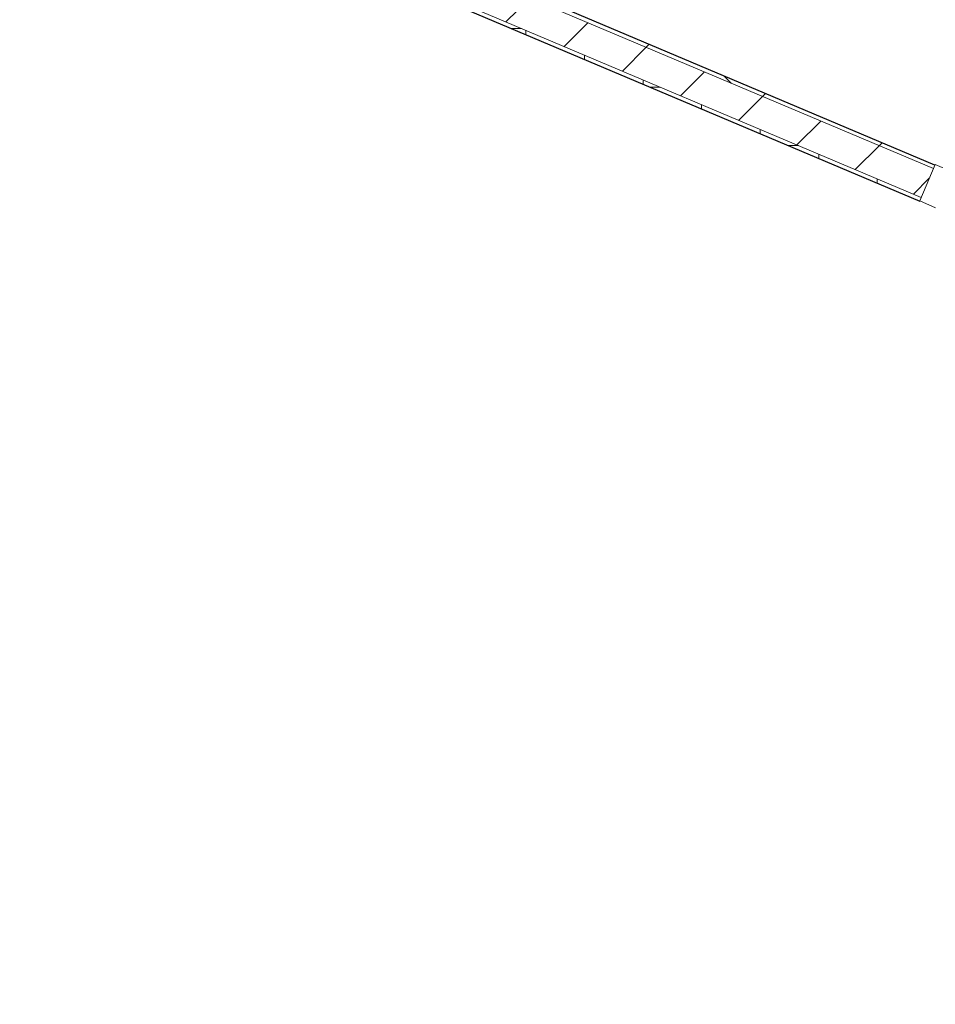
# Model space of a CAD drawing. Header units: millimetres. Extents: x 1512 to 2105, y 794 to 1149.
# Tile 208 of 256: x 1766.98 to 1769.33, y 1127.6 to 1130.12. Entities that reach past the tile are written whole.
import ezdxf

# ---------------------------------------------------------------- set-up
doc = ezdxf.new("R2010")
doc.units = ezdxf.units.MM
for name, color, linetype, lineweight in [('A-DOOR', 31, 'Continuous', 9), ('A-WALL', 113, 'Continuous', 9), ('A-WALL-PATT', 111, 'Continuous', 25)]:
    doc.layers.add(name, color=color, linetype=linetype, lineweight=lineweight)

# ---------------------------------------------------------------- blocks, each defined once
blk = doc.blocks.new('5-panel_Bi-fold_external_door_10806 - Type 1-225860-اول')
at = {"layer": 'A-DOOR'}
for p, q in [((-2.331, 0.0516), (-2.375, 0.0516)), ((-2.375, 0.0516), (-2.375, -0.05)), ((-2.375, -0.05), (-2.331, -0.05))]:
    blk.add_line(p, q, dxfattribs=at)

msp = doc.modelspace()

# ---------------------------------------------------------------- hatches: boundary and pattern name
at = {"layer": 'A-WALL-PATT', "lineweight": 9}
h = msp.add_hatch(dxfattribs=at)
h.set_pattern_fill('FP_4', color=256, style=0, pattern_type=2)
h.set_pattern_definition([(45, (1895.92745, 1080.89862), (-0.10606602, 0.10606602), [])])
h.paths.add_polyline_path([(1777.2315, 1126.3095), (1777.2615, 1126.3837), (1773.9267, 1127.7932), (1773.8955, 1127.7195), (1777.2244, 1126.3125)], flags=0)
h.paths.add_polyline_path([(1769.29, 1129.666), (1769.3211, 1129.7397), (1756.702, 1135.0733), (1756.6709, 1134.9996), (1769.2861, 1129.6677)], flags=0)
h = msp.add_hatch(dxfattribs=at)
h.set_pattern_fill('FP_2', color=256, style=0, pattern_type=2)
h.set_pattern_definition([(45, (1895.92745, 1080.89862), (-0.21213203, 0.21213203), []), (135, (1895.92745, 1080.89862), (-0.21213203, -0.21213203), [])])
h.paths.add_polyline_path([(1777.2615, 1126.3837), (1777.2652, 1126.3929), (1773.9306, 1127.8024), (1773.9267, 1127.7932), (1777.2244, 1126.3993)], flags=0)
h.paths.add_polyline_path([(1769.3211, 1129.7397), (1769.325, 1129.7489), (1756.7059, 1135.0825), (1756.702, 1135.0733), (1769.2959, 1129.7504)], flags=0)
h = msp.add_hatch(dxfattribs=at)
h.set_pattern_fill('FP_3', color=256, style=0, pattern_type=2)
h.set_pattern_definition([(0, (1895.92745, 1080.89862), (0, 0.15), []), (90, (1895.92745, 1080.89862), (-0.15, 9e-18), [])])
h.paths.add_polyline_path([(1777.2277, 1126.3002), (1777.2315, 1126.3095), (1773.8955, 1127.7195), (1773.8924, 1127.7099), (1777.2244, 1126.3016)], flags=0)
h.paths.add_polyline_path([(1769.2861, 1129.6568), (1769.29, 1129.666), (1756.6709, 1134.9996), (1756.667, 1134.9904), (1769.2399, 1129.6764)], flags=0)

# ---------------------------------------------------------------- linework, layer by layer
at = {"layer": 'A-WALL'}
for p, q in [((1756.702, 1135.0733), (1769.3211, 1129.7397)), ((1756.6709, 1134.9996), (1769.29, 1129.666))]:
    msp.add_line(p, q, dxfattribs=at)
at = {"layer": 'A-WALL', "lineweight": 25}
for p, q in [((1764.126, 1131.8378), (1769.2861, 1129.6568)), ((1769.325, 1129.7489), (1766.9856, 1130.7377))]:
    msp.add_line(p, q, dxfattribs=at)
msp.add_open_spline([(1760.3136, 1145.4488), (1767.7437, 1140.1025), (1778.458, 1132.3929), (1789.1722, 1124.683), (1792.4564, 1122.3196)], degree=3, knots=[0, 0, 0, 0, 0.4444444, 0.6409021, 0.6409021, 0.6409021, 0.6409021], dxfattribs=at)

# ---------------------------------------------------------------- block references
at = {"layer": 'A-DOOR', "rotation": 337.0881603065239}
msp.add_blockref('5-panel_Bi-fold_external_door_10806 - Type 1-225860-اول', (1771.4932, 1128.7783), dxfattribs=at)

doc.saveas('drawing.dxf')
